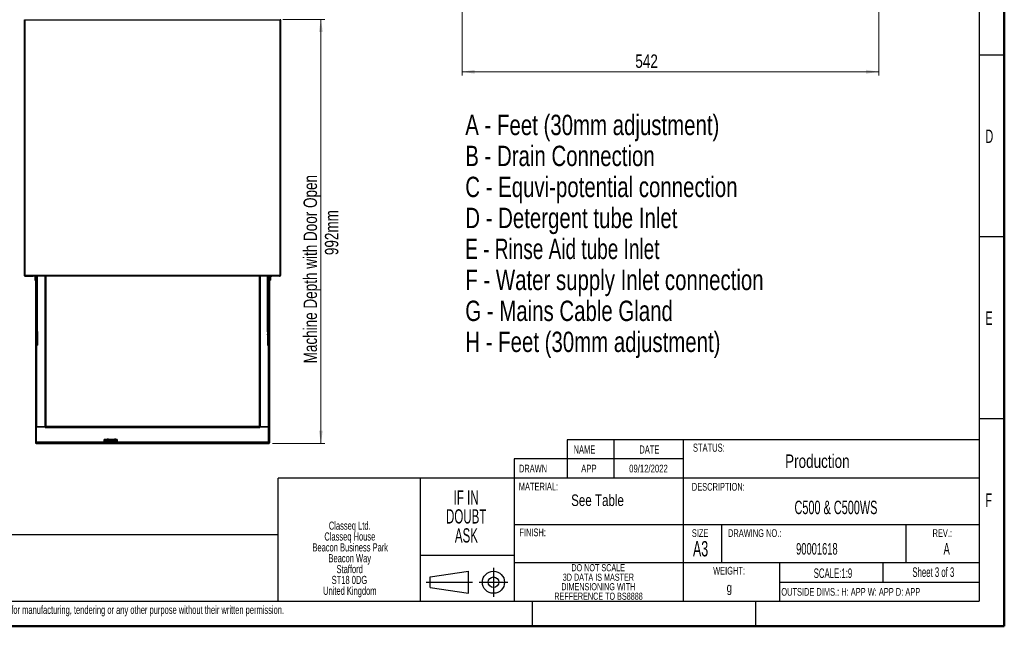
# Paper-space layout 'Specification Drawing' of a CAD drawing. Header units: millimetres. Extents: x 0 to 420, y 0 to 297.
# Tile 25 of 36: x 164 to 420, y 0 to 158. Entities that reach past the tile are written whole.
import ezdxf

# ---------------------------------------------------------------- set-up
doc = ezdxf.new("R2010")
doc.units = ezdxf.units.MM
doc.layers.add('BOARDER', color=7, linetype='Continuous', lineweight=25)
doc.styles.add('SLDTEXTSTYLE0', font='TXT', dxfattribs={"width": 0.605})
doc.styles.add('SLDTEXTSTYLE1', font='TXT', dxfattribs={"width": 0.75})
doc.styles.add('SLDTEXTSTYLE3', font='TXT', dxfattribs={"width": 0.697917})
doc.dimstyles.new('SLDDIMSTYLE3', dxfattribs={"dimtxt": 3.5, "dimasz": 3.302, "dimexe": 0, "dimexo": 0.0625, "dimgap": 0.875, "dimtad": 1, "dimlfac": 9, "dimrnd": 1e-09, "dimzin": 12, "dimdsep": 46, "dimtxsty": 'SLDTEXTSTYLE1', "dimsah": 1, "dimcen": 0.09, "dimadec": 0, "dimazin": 3, "dimtfac": 1, "dimtofl": 0, "dimtmove": 0, "dimatfit": 3, "dimfxl": 1, "dimfrac": 2, "dimtolj": 1, "dimtzin": 12, "dimarcsym": 0})
doc.dimstyles.new('SLDDIMSTYLE9', dxfattribs={"dimtxt": 3.5, "dimasz": 3.302, "dimexe": 0, "dimexo": 0.0625, "dimgap": 0.875, "dimtad": 1, "dimdec": 0, "dimlfac": 5, "dimrnd": 1e-09, "dimzin": 12, "dimdsep": 46, "dimtxsty": 'SLDTEXTSTYLE1', "dimsah": 1, "dimcen": 0.09, "dimadec": 0, "dimazin": 3, "dimtfac": 1, "dimtdec": 0, "dimtofl": 0, "dimtmove": 0, "dimatfit": 3, "dimfxl": 1, "dimfrac": 2, "dimtolj": 1, "dimtzin": 12, "dimarcsym": 0})

# ---------------------------------------------------------------- blocks, each defined once
blk = doc.blocks.new('SW_NOTE_0_19')
at = {"color": 0, "linetype": 'Continuous', "lineweight": 0, "char_height": 5.2917, "attachment_point": 1}
for s, insert, style in [('A - Feet (30mm adjustment)', (0, 6.82), 'SLDTEXTSTYLE1'), ('B - Drain Connection', (0, -1.23), 'SLDTEXTSTYLE1'), ('C - Equvi-potential connection', (0, -9.29), 'SLDTEXTSTYLE1'), ('D - Detergent tube Inlet', (0, -17.35), 'SLDTEXTSTYLE1'), ('E - Rinse Aid tube Inlet', (0, -25.4), 'SLDTEXTSTYLE3'), ('F - Water supply Inlet connection', (0, -33.46), 'SLDTEXTSTYLE1'), ('G - Mains Cable Gland', (0, -41.51), 'SLDTEXTSTYLE1'), ('H - Feet (30mm adjustment)', (0, -49.57), 'SLDTEXTSTYLE1')]:
    blk.add_mtext(s, dxfattribs=dict(at, insert=insert, style=style))
blk = doc.blocks.new('SW_NOTE_0_20')
at = {"layer": 'BOARDER', "color": 0, "char_height": 1.8521, "attachment_point": 2, "style": 'SLDTEXTSTYLE0'}
for s, insert in [('DO NOT SCALE', (9.26, 2.39)), ('DIMENSIONING WITH', (9.29, -2.55)), ('3D DATA IS MASTER', (9.31, -0.08)), ('REFFERENCE TO BS8888', (9.34, -5.02))]:
    blk.add_mtext(s, dxfattribs=dict(at, insert=insert))
blk = doc.blocks.new('SW_NOTE_0_21')
at = {"layer": 'BOARDER', "color": 0, "char_height": 3.704, "attachment_point": 2, "style": 'SLDTEXTSTYLE0'}
for s, insert in [('IF IN', (5.38, 4.77)), ('DOUBT', (5.39, -0.16)), ('ASK', (5.45, -5.1))]:
    blk.add_mtext(s, dxfattribs=dict(at, insert=insert))
blk = doc.blocks.new('SW_NOTE_0_22')
at = {"layer": 'BOARDER', "color": 0, "attachment_point": 2, "style": 'SLDTEXTSTYLE0'}
for s, insert, char_height in [('Classeq Ltd.', (7.97, 2.73), 2.1167), ('Classeq House', (8, -0.09), 2.1167), ('Beacon Business Park', (8.1, -2.92), 2.1167), ('Beacon Way', (7.98, -5.74), 2.117), ('Stafford', (7.96, -8.56), 2.117), ('ST18 0DG', (7.89, -11.38), 2.117), ('United Kingdom', (7.99, -14.2), 2.1167)]:
    blk.add_mtext(s, dxfattribs=dict(at, insert=insert, char_height=char_height))
blk = doc.blocks.new('_D_2')
at = {"color": 7, "linetype": 'Continuous', "lineweight": 0}
for p, q in [((232.36, 157.79), (243.28, 157.79)), ((242.28, 47.55), (242.28, 157.79)), ((229.74, 47.55), (243.28, 47.55))]:
    blk.add_line(p, q, dxfattribs=at)
at = {"color": 7, "linetype": 'Continuous', "lineweight": 18}
for points in [[(242.28, 157.79), (241.77, 154.48), (242.79, 154.48)], [(242.28, 47.55), (242.79, 50.85), (241.77, 50.85)]]:
    blk.add_solid(points, dxfattribs=at)
at = {"color": 7, "linetype": 'Continuous', "lineweight": 18, "char_height": 3.5, "attachment_point": 1, "rotation": 90, "style": 'SLDTEXTSTYLE1'}
for s, insert in [('Machine Depth with Door Open', (237.77, 68.36)), ('992mm', (243.32, 96.49))]:
    blk.add_mtext(s, dxfattribs=dict(at, insert=insert))
blk = doc.blocks.new('_D_10')
at = {"color": 7, "linetype": 'Continuous', "lineweight": 0}
for p, q in [((278.98, 177.28), (278.98, 143.16)), ((387.35, 177.97), (387.35, 143.16)), ((387.35, 144.16), (278.98, 144.16))]:
    blk.add_line(p, q, dxfattribs=at)
at = {"color": 7, "linetype": 'Continuous', "lineweight": 18}
for points in [[(278.98, 144.16), (282.28, 143.65), (282.28, 144.67)], [(387.35, 144.16), (384.04, 144.67), (384.04, 143.65)]]:
    blk.add_solid(points, dxfattribs=at)
at = {"color": 7, "linetype": 'Continuous', "lineweight": 18, "insert": (324.05, 148.67), "char_height": 3.5, "attachment_point": 1, "style": 'SLDTEXTSTYLE1'}
blk.add_mtext('542', dxfattribs=at)

psp = doc.layouts.new('Specification Drawing')

# ---------------------------------------------------------------- linework, layer by layer
at = {"color": 7, "linetype": 'Continuous', "lineweight": 25}
for p, q in [((165.1665, 91.2991), (165.1665, 157.6967)), ((165.1665, 157.6967), (165.3442, 157.6967)), ((165.3442, 91.2969), (165.3442, 157.6967)), ((165.3442, 157.6967), (231.6554, 157.6967)), ((231.8331, 157.6967), (231.6554, 157.6967)), ((231.6554, 91.2969), (231.6554, 157.6967)), ((231.8331, 91.2991), (231.8331, 157.6967)), ((165.1665, 91.2991), (165.1665, 91.2969)), ((165.1776, 91.2411), (165.1776, 91.1969)), ((165.2465, 91.1525), (165.2297, 91.1356)), ((165.2297, 91.1356), (165.2718, 91.1356)), ((165.2941, 91.0712), (165.2297, 91.1356)), ((165.2941, 91.0712), (165.2941, 91.1341)), ((165.2941, 91.0712), (165.3424, 91.1195)), ((165.2941, 91.0712), (167.3665, 91.0712)), ((165.3442, 91.2969), (231.6554, 91.2969)), ((165.3442, 91.2969), (165.3442, 91.1191)), ((165.3442, 91.1191), (231.6554, 91.1191)), ((165.3554, 91.0191), (167.3665, 91.0191)), ((167.3665, 91.0712), (167.4554, 91.0712)), ((167.3665, 91.0712), (167.3665, 91.0191)), ((167.4554, 91.1191), (167.4554, 91.0712)), ((167.4554, 91.0747), (167.4686, 91.0614)), ((167.6331, 91.1191), (167.6331, 91.0747)), ((167.7887, 91.0747), (167.6331, 91.0747)), ((167.7887, 91.0747), (167.7887, 91.1191)), ((167.7887, 91.0747), (167.8647, 91.0747)), ((167.8647, 91.1191), (167.8647, 90.0566)), ((167.8647, 90.0566), (168.0869, 90.0566)), ((167.8647, 90.0566), (167.8647, 90.0078)), ((167.8647, 90.0078), (168.0869, 90.0078)), ((168.0869, 91.1191), (168.0869, 47.9988)), ((168.2651, 91.1191), (168.2651, 47.9988)), ((168.2869, 76.5975), (168.2869, 91.1191)), ((168.6202, 76.5975), (168.6202, 91.1191)), ((170.6147, 51.8485), (170.6147, 91.1191)), ((226.3924, 51.8485), (226.3924, 91.1191)), ((228.3869, 76.5975), (228.3869, 91.1191)), ((228.7202, 76.5975), (228.7202, 91.1191)), ((228.742, 91.1191), (228.742, 47.9988)), ((228.9202, 91.1191), (228.9202, 47.9988)), ((228.9202, 90.0566), (229.1424, 90.0566)), ((228.9202, 90.0078), (229.1424, 90.0078)), ((229.1424, 91.1191), (229.1424, 90.0566)), ((229.1424, 91.0747), (229.2776, 91.0747)), ((229.1424, 90.0566), (229.1424, 90.0078)), ((229.2776, 91.1191), (229.2776, 91.0747)), ((229.4554, 91.0747), (229.4421, 91.0614)), ((229.4554, 91.1191), (229.4554, 91.0712)), ((229.5442, 91.0712), (229.4554, 91.0712)), ((231.6166, 91.0712), (229.5442, 91.0712)), ((229.5442, 91.0712), (229.5442, 91.0191)), ((231.5554, 91.0191), (229.5442, 91.0191)), ((231.6166, 91.0712), (231.5687, 91.1191)), ((231.6166, 91.0712), (231.6811, 91.1356)), ((231.6166, 91.0712), (231.6166, 91.1191)), ((231.6554, 91.2969), (231.6554, 91.1191)), ((231.8331, 91.2991), (231.8331, 91.2969)), ((168.2869, 76.5975), (168.6202, 76.5975)), ((168.2869, 76.5812), (168.2869, 76.5975)), ((168.2869, 76.5812), (168.6202, 76.5812)), ((168.2869, 74.714), (168.2869, 76.5812)), ((168.2869, 75.9144), (168.6202, 75.9144)), ((168.6202, 75.8098), (168.2869, 75.8098)), ((168.2869, 74.714), (168.2869, 73.4101)), ((168.6202, 76.5975), (168.6202, 76.5812)), ((168.6202, 76.5812), (168.6202, 75.9144)), ((168.6202, 75.9144), (168.6202, 75.8098)), ((168.6202, 75.8098), (168.6202, 73.4101)), ((228.3869, 76.5975), (228.7202, 76.5975)), ((228.3869, 76.5812), (228.3869, 76.5975)), ((228.3869, 76.5812), (228.7202, 76.5812)), ((228.3869, 76.5812), (228.3869, 75.9144)), ((228.3869, 75.9144), (228.7202, 75.9144)), ((228.3869, 75.8098), (228.3869, 75.9144)), ((228.7202, 75.8098), (228.3869, 75.8098)), ((228.3869, 75.8098), (228.3869, 73.4101)), ((228.7202, 76.5975), (228.7202, 76.5812)), ((228.7202, 74.714), (228.7202, 76.5812)), ((228.7202, 74.714), (228.7202, 73.4101)), ((168.2869, 73.4101), (168.6202, 73.4101)), ((168.2869, 73.4101), (168.2869, 73.0832)), ((168.2869, 73.0832), (168.6202, 73.0832)), ((168.2869, 47.9133), (168.2869, 73.0832)), ((168.6202, 73.4101), (168.6202, 73.0832)), ((228.3869, 73.4101), (228.7202, 73.4101)), ((228.3869, 73.4101), (228.3869, 73.0832)), ((228.3869, 73.0832), (228.7202, 73.0832)), ((228.7202, 73.4101), (228.7202, 73.0832)), ((228.7202, 47.9133), (228.7202, 73.0832)), ((168.2869, 51.8485), (168.3758, 51.8485)), ((168.3091, 51.8429), (170.548, 51.8429)), ((168.3091, 47.9017), (168.3091, 51.8429)), ((170.5258, 51.8485), (168.3758, 51.8485)), ((170.5258, 51.8485), (170.6147, 51.8485)), ((170.548, 51.8429), (170.6147, 51.6596)), ((170.6147, 51.8485), (170.7036, 51.8485)), ((170.6147, 51.7485), (170.6147, 51.8373)), ((170.7147, 51.8373), (170.6147, 51.8373)), ((170.7147, 51.7485), (170.6147, 51.7485)), ((170.6147, 51.6596), (170.6147, 51.7485)), ((170.6147, 51.6596), (226.3924, 51.6596)), ((170.7036, 51.8485), (170.7924, 51.9262)), ((170.7147, 51.8373), (170.7924, 51.9262)), ((170.7147, 51.7485), (170.7147, 51.8373)), ((226.2924, 51.7485), (170.7147, 51.7485)), ((226.2147, 51.9262), (170.7924, 51.9262)), ((226.2924, 51.8373), (226.2147, 51.9262)), ((226.3036, 51.8485), (226.2147, 51.9262)), ((226.2924, 51.7485), (226.2924, 51.8373)), ((226.2924, 51.8373), (226.3924, 51.8373)), ((226.2924, 51.7485), (226.3924, 51.7485)), ((226.3924, 51.8485), (226.3036, 51.8485)), ((226.4813, 51.8485), (226.3924, 51.8485)), ((226.4591, 51.8429), (226.3924, 51.6596)), ((226.3924, 51.7485), (226.3924, 51.8373)), ((226.3924, 51.6596), (226.3924, 51.7485)), ((228.698, 51.8429), (226.4591, 51.8429)), ((226.4813, 51.8485), (228.6313, 51.8485)), ((228.7202, 51.8485), (228.6313, 51.8485)), ((228.698, 47.9017), (228.698, 51.8429)), ((168.2651, 47.9988), (168.0869, 47.9988)), ((168.0869, 47.9988), (168.0869, 47.9567)), ((168.0869, 47.9567), (168.0869, 47.9012)), ((168.1758, 47.9567), (168.0869, 47.9567)), ((168.0869, 47.9012), (168.0869, 47.7294)), ((168.1758, 47.9988), (168.1758, 47.9567)), ((168.1758, 47.9012), (168.1758, 47.9567)), ((168.198, 47.9133), (168.198, 47.9988)), ((168.2869, 47.9133), (168.198, 47.9133)), ((168.198, 47.8425), (168.198, 47.9133)), ((228.7425, 47.9017), (168.2646, 47.9017)), ((168.2647, 47.8129), (168.2647, 47.9016)), ((168.2647, 47.5518), (168.2647, 47.7236)), ((168.2649, 47.7236), (168.2647, 47.7236)), ((168.2647, 47.5518), (228.7424, 47.5518)), ((168.2647, 47.5518), (168.2647, 47.5515)), ((168.2647, 47.5515), (228.7424, 47.5515)), ((168.2649, 47.7236), (228.7422, 47.7236)), ((168.2869, 47.9017), (168.2869, 47.9133)), ((185.9397, 48.0822), (185.9397, 48.5788)), ((185.9397, 47.9017), (185.9397, 48.0822)), ((186.7036, 48.5899), (185.9508, 48.5899)), ((189.2619, 48.0933), (185.9508, 48.0933)), ((185.9508, 48.0828), (189.2619, 48.0828)), ((186.5647, 48.4106), (186.5647, 48.2368)), ((186.5659, 48.2382), (186.5652, 48.2378)), ((186.5653, 48.2358), (186.5686, 48.2393)), ((186.5967, 48.1037), (186.5967, 48.2212)), ((186.7036, 48.6107), (186.7036, 48.505)), ((186.7349, 48.6422), (186.7038, 48.6111)), ((186.7534, 47.5682), (186.7658, 47.5749)), ((186.8578, 47.5643), (186.7534, 47.5682)), ((186.9265, 48.2278), (186.7616, 48.2517)), ((186.7658, 47.5749), (186.8826, 47.5777)), ((186.8578, 47.5771), (186.8578, 47.5643)), ((186.9746, 47.5671), (186.8578, 47.5643)), ((186.8826, 47.5777), (186.987, 47.5738)), ((186.9265, 48.1103), (186.9265, 48.2278)), ((186.9746, 47.5743), (186.9746, 47.5671)), ((186.987, 47.5738), (186.9746, 47.5671)), ((187.0367, 48.6111), (187.0055, 48.6422)), ((187.0369, 48.505), (187.0369, 48.6107)), ((188.5924, 48.5899), (187.0369, 48.5899)), ((187.2, 48.2161), (187.0633, 48.2492)), ((187.1844, 48.2326), (187.1745, 48.2382)), ((187.1758, 48.2375), (187.1758, 48.4106)), ((187.2, 48.0986), (187.2, 48.2161)), ((188.4516, 48.0933), (188.4516, 48.2002)), ((188.4536, 48.4103), (188.4536, 48.2365)), ((188.4548, 48.2379), (188.4538, 48.2374)), ((188.4555, 48.1011), (188.4555, 48.2186)), ((188.5924, 48.6103), (188.5924, 48.5048)), ((188.6238, 48.6418), (188.5927, 48.6108)), ((188.763, 48.2277), (188.6093, 48.2504)), ((188.6448, 47.5738), (188.7524, 47.5774)), ((188.6515, 47.567), (188.6448, 47.5738)), ((188.6515, 47.574), (188.6515, 47.567)), ((188.7658, 47.564), (188.6515, 47.567)), ((188.7524, 47.5774), (188.8667, 47.5744)), ((188.763, 48.1102), (188.763, 48.2277)), ((188.7658, 47.5771), (188.7658, 47.564)), ((188.8734, 47.5677), (188.7658, 47.564)), ((188.8667, 47.5744), (188.8734, 47.5677)), ((188.9255, 48.6108), (188.8944, 48.6418)), ((189.0666, 48.2183), (188.9148, 48.2502)), ((188.9258, 48.5045), (188.9258, 48.6103)), ((189.2619, 48.5899), (188.9258, 48.5899)), ((189.065, 48.237), (189.0634, 48.2379)), ((189.0647, 48.2372), (189.0647, 48.4103)), ((189.0666, 48.1008), (189.0666, 48.2183)), ((189.273, 48.5788), (189.273, 48.0822)), ((189.273, 48.0822), (189.273, 47.9017)), ((212.7813, 47.6556), (213.1147, 47.6556)), ((213.1147, 47.6265), (212.7813, 47.6265)), ((228.7202, 47.9133), (228.8091, 47.9133)), ((228.7202, 47.9017), (228.7202, 47.9133)), ((228.742, 47.9988), (228.9202, 47.9988)), ((228.7422, 47.7236), (228.7424, 47.7236)), ((228.7424, 47.8129), (228.7424, 47.9016)), ((228.7424, 47.5518), (228.7424, 47.7236)), ((228.7424, 47.5518), (228.7424, 47.5515)), ((228.8091, 47.9133), (228.8091, 47.9988)), ((228.8091, 47.8425), (228.8091, 47.9133)), ((228.8313, 47.9988), (228.8313, 47.9567)), ((228.8313, 47.9012), (228.8313, 47.9567)), ((228.8313, 47.9567), (228.9202, 47.9567)), ((228.9202, 47.9988), (228.9202, 47.9567)), ((228.9202, 47.9567), (228.9202, 47.9012)), ((228.9202, 47.9012), (228.9202, 47.7294))]:
    psp.add_line(p, q, dxfattribs=at)
at = {"color": 8, "linetype": 'Continuous', "lineweight": 25}
for p, q in [((165.2297, 91.1638), (165.2297, 91.1356)), ((167.5157, 91.1191), (167.5156, 91.1191)), ((170.5258, 91.1191), (170.5258, 51.8485)), ((170.7924, 91.1191), (170.7924, 51.9262)), ((226.2147, 91.1191), (226.2147, 51.9262)), ((226.4813, 91.1191), (226.4813, 51.8485)), ((229.395, 91.1191), (229.3951, 91.1191)), ((168.3758, 51.8485), (168.3758, 73.0832)), ((228.6313, 51.8485), (228.6313, 73.0832)), ((185.9508, 48.5899), (185.9508, 48.5794)), ((185.9508, 48.5794), (185.9508, 48.0933)), ((185.9508, 48.5794), (186.7036, 48.5794)), ((185.9508, 48.0933), (185.9508, 48.0828)), ((185.9508, 48.0828), (185.9508, 47.9017)), ((187.0369, 48.5794), (188.5924, 48.5794)), ((188.9258, 48.5794), (189.2619, 48.5794)), ((189.2619, 48.5794), (189.2619, 48.5899)), ((189.2619, 48.0933), (189.2619, 48.5794)), ((189.2619, 48.0828), (189.2619, 48.0933)), ((189.2619, 47.9017), (189.2619, 48.0828)), ((212.7813, 47.6556), (212.7813, 47.6265)), ((213.1147, 47.6556), (213.1147, 47.6265))]:
    psp.add_line(p, q, dxfattribs=at)
at = {"color": 7, "linetype": 'Continuous', "lineweight": 25, "flags": 128}
for points in [[(187.2313, 47.6396), (187.2118, 47.6457), (187.1552, 47.6512), (187.0677, 47.6554), (186.9589, 47.6579), (186.8404, 47.6584), (186.7252, 47.6569), (186.6256, 47.6535), (186.5526, 47.6486), (186.514, 47.6427), (186.514, 47.6365), (186.5526, 47.6306), (186.6256, 47.6257), (186.627, 47.6256)], [(186.5686, 48.2393), (186.5648, 48.2373), (186.5647, 48.2368)], [(187.0278, 47.5702), (187.0217, 47.5734), (186.9925, 47.5763), (186.9447, 47.5783), (186.8855, 47.5793), (186.824, 47.579), (186.7696, 47.5774), (186.7305, 47.5749), (186.7126, 47.5718), (186.7188, 47.5686), (186.748, 47.5658), (186.7958, 47.5637), (186.8549, 47.5628), (186.9164, 47.5631), (186.9708, 47.5646), (187.01, 47.5671), (187.0278, 47.5702)], [(189.1202, 47.6396), (189.1007, 47.6457), (189.0441, 47.6512), (188.9566, 47.6554), (188.8478, 47.6579), (188.7293, 47.6584), (188.6141, 47.6569), (188.5145, 47.6535), (188.4415, 47.6486), (188.4029, 47.6427), (188.4029, 47.6365), (188.4415, 47.6306), (188.5145, 47.6257), (188.5155, 47.6256)], [(188.9172, 47.5711), (188.902, 47.5743), (188.8651, 47.5769), (188.812, 47.5785), (188.7508, 47.579), (188.6909, 47.5782), (188.6414, 47.5763), (188.6099, 47.5735), (188.601, 47.5703), (188.6162, 47.5671), (188.6532, 47.5645), (188.7063, 47.5629), (188.7674, 47.5624), (188.8273, 47.5632), (188.8768, 47.5652), (188.9084, 47.5679), (188.9172, 47.5711)], [(212.7813, 47.6265), (212.675, 47.6276), (212.5849, 47.6308), (212.5247, 47.6355), (212.5036, 47.6411), (212.5247, 47.6466), (212.5849, 47.6514), (212.675, 47.6545), (212.7813, 47.6556)], [(213.1147, 47.6556), (213.221, 47.6545), (213.3111, 47.6514), (213.3713, 47.6466), (213.3924, 47.6411), (213.3713, 47.6355), (213.3111, 47.6308), (213.221, 47.6276), (213.1147, 47.6265)]]:
    psp.add_lwpolyline(points, dxfattribs=at)
at = {"color": 7, "linetype": 'Continuous', "lineweight": 25}
for centre, radius, start, end in [((167.3665, 91.1636), 0.1444, 270, 315), ((167.6331, 91.2525), 0.1778, 228.632559, 270), ((229.2776, 91.2525), 0.1778, 270, 311.367441), ((229.5442, 91.1636), 0.1444, 225, 270), ((186.8702, 47.6867), 0.965, 81.939023, 98.060977), ((188.7591, 47.5364), 1.1137, 83.021288, 96.978496), ((168.2645, 47.9013), 0.1777, 180.039315, 270.039261), ((168.2646, 47.9012), 0.0888, 180.039315, 270.039261), ((185.9508, 48.5788), 0.0111, 90, 180), ((185.948, 48.5259), 0.0536, 87.036602, 98.95519), ((185.9508, 48.0822), 0.0111, 90, 180), ((185.948, 48.0293), 0.0536, 87.036602, 98.95519), ((186.7447, 47.0065), 1.2453, 89.21955, 98.128566), ((186.8702, 47.9076), 0.3724, 223.330943, 245.005002), ((186.8702, 47.5191), 1.1042, 81.318375, 98.681625), ((186.8687, 43.0823), 5.1705, 87.843748, 91.186914), ((186.8702, 47.9076), 0.3724, 294.994998, 316.669057), ((187.0741, 47.8307), 0.4186, 75.942587, 91.483176), ((187.1203, 48.0718), 0.4463, 269.111206, 284.402322), ((188.584, 47.6484), 0.6025, 87.595558, 102.50372), ((188.7591, 47.9073), 0.3724, 223.266545, 245.005002), ((188.7591, 47.4997), 1.1231, 81.465562, 98.534438), ((188.7589, 42.8713), 5.3812, 88.339803, 91.593421), ((188.9415, 47.7245), 0.5264, 76.468269, 92.902409), ((188.7591, 47.9073), 0.3724, 294.994998, 316.733455), ((189.0095, 48.0707), 0.4451, 269.130654, 284.409687), ((189.2619, 48.5788), 0.0111, 0, 90), ((189.2647, 48.5259), 0.0536, 81.04481, 92.963398), ((189.2619, 48.0822), 0.0111, 0, 90), ((189.2647, 48.0293), 0.0536, 81.04481, 92.963398), ((228.7426, 47.9013), 0.1777, 269.960739, 359.960685), ((228.7425, 47.9012), 0.0888, 269.960739, 359.960685)]:
    psp.add_arc(centre, radius, start, end, dxfattribs=at)
at = {"color": 8, "linetype": 'Continuous', "lineweight": 25}
for centre, radius, start, end in [((186.8702, 46.5794), 1.8566, 80.52712, 99.47288), ((188.7585, 46.3027), 2.1297, 81.734706, 98.231907)]:
    psp.add_arc(centre, radius, start, end, dxfattribs=at)
at = {"color": 7, "linetype": 'Continuous', "lineweight": 25}
for points in [[(165.1665, 91.2991), (165.1691, 91.299), (165.1745, 91.2986), (165.2156, 91.298), (165.2744, 91.2975), (165.321, 91.2971), (165.3442, 91.2969)], [(165.3442, 91.1191), (165.321, 91.1218), (165.2744, 91.1272), (165.2156, 91.1683), (165.1745, 91.227), (165.1691, 91.2736), (165.1665, 91.2969)], [(165.1776, 91.1969), (165.1803, 91.1736), (165.1856, 91.127), (165.2267, 91.0683), (165.2855, 91.0272), (165.3321, 91.0218), (165.3554, 91.0191)], [(165.1776, 91.1969), (165.18, 91.1867), (165.1849, 91.1663), (165.2147, 91.1458), (165.2297, 91.1356)], [(165.3554, 91.0191), (165.3451, 91.0216), (165.3247, 91.0264), (165.3043, 91.0563), (165.2941, 91.0712)], [(231.5554, 91.0191), (231.5656, 91.0216), (231.586, 91.0264), (231.6064, 91.0563), (231.6166, 91.0712)], [(231.8331, 91.2991), (231.8305, 91.299), (231.8251, 91.2986), (231.784, 91.298), (231.7252, 91.2975), (231.6787, 91.2971), (231.6554, 91.2969)], [(231.6554, 91.1191), (231.6787, 91.1218), (231.7252, 91.1272), (231.784, 91.1683), (231.8251, 91.227), (231.8305, 91.2736), (231.8331, 91.2969)], [(168.2647, 47.5518), (168.2414, 47.5544), (168.1948, 47.5598), (168.136, 47.6009), (168.0949, 47.6596), (168.0896, 47.7061), (168.0869, 47.7294)], [(168.2647, 47.9016), (168.2647, 47.9009), (168.2647, 47.8994), (168.2647, 47.8804), (168.2648, 47.852), (168.2648, 47.8174), (168.2648, 47.7821), (168.2648, 47.7516), (168.2649, 47.7295), (168.2649, 47.7256), (168.2649, 47.7236)], [(228.7424, 47.9016), (228.7424, 47.9009), (228.7424, 47.8994), (228.7424, 47.8804), (228.7424, 47.852), (228.7423, 47.8174), (228.7423, 47.7821), (228.7423, 47.7516), (228.7423, 47.7295), (228.7422, 47.7256), (228.7422, 47.7236)], [(228.7424, 47.8129), (228.7424, 47.8128), (228.7424, 47.8128), (228.7424, 47.8128), (228.7424, 47.8127), (228.7423, 47.8126), (228.7423, 47.8126), (228.7423, 47.8125), (228.7423, 47.8124), (228.7422, 47.8124), (228.7422, 47.8124)], [(228.7424, 47.5518), (228.7657, 47.5544), (228.8123, 47.5598), (228.8711, 47.6009), (228.9122, 47.6596), (228.9176, 47.7061), (228.9202, 47.7294)]]:
    psp.add_open_spline(points, degree=3, dxfattribs=at)
for points, knots in [([(167.4686, 91.0614), (167.4748, 91.0685), (167.4873, 91.0827), (167.4987, 91.1028), (167.5022, 91.1155), (167.5032, 91.1192)], [0, 0, 0, 0, 0.41630656, 0.83261312, 1, 1, 1, 1]), ([(229.4421, 91.0614), (229.4359, 91.0685), (229.4234, 91.0827), (229.4121, 91.1028), (229.4085, 91.1155), (229.4075, 91.1192)], [0, 0, 0, 0, 0.41630656, 0.83261312, 1, 1, 1, 1]), ([(231.7202, 91.132), (231.72, 91.131), (231.7155, 91.1072), (231.6825, 91.0688), (231.6256, 91.027), (231.5788, 91.0218), (231.5554, 91.0191)], [0, 0, 0, 0, 0.01524194, 0.34349463, 0.67174731, 1, 1, 1, 1]), ([(186.6277, 48.4952), (186.6226, 48.4934), (186.6118, 48.4894), (186.5919, 48.4759), (186.5748, 48.4544), (186.5648, 48.4308), (186.5658, 48.4155), (186.5661, 48.4106)], [0, 0, 0, 0, 0.17984987, 0.38032496, 0.61558834, 0.87738817, 1, 1, 1, 1]), ([(186.5686, 48.2393), (186.5711, 48.2398), (186.5807, 48.2413), (186.5899, 48.2297), (186.5967, 48.2212)], [0, 0, 0, 0, 0.26863361, 1, 1, 1, 1]), ([(186.7616, 48.2517), (186.7577, 48.2516), (186.702, 48.2501), (186.6475, 48.2351), (186.5967, 48.2212)], [0, 0, 0, 0, 0.070150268, 1, 1, 1, 1]), ([(186.9088, 48.5087), (186.8962, 48.5089), (186.8556, 48.5094), (186.784, 48.5085), (186.7079, 48.5056), (186.6658, 48.5036), (186.643, 48.4985), (186.6355, 48.4968)], [0, 0, 0, 0, 0.11218626, 0.36180331, 0.61211309, 0.87275878, 1, 1, 1, 1]), ([(187.1747, 48.4101), (187.1751, 48.4126), (187.1768, 48.4255), (187.1692, 48.4468), (187.1553, 48.4686), (187.1391, 48.4829), (187.1237, 48.4914), (187.1106, 48.4961), (187.0974, 48.4993), (187.0754, 48.5026), (187.0334, 48.5058), (186.9698, 48.5082), (186.9253, 48.5086), (186.9088, 48.5087)], [0, 0, 0, 0, 0.01890719, 0.097663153, 0.160756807, 0.214902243, 0.26223614, 0.304262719, 0.352036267, 0.442331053, 0.667746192, 0.877147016, 1, 1, 1, 1]), ([(187.0633, 48.2492), (187.06, 48.2493), (187.0139, 48.2509), (186.9686, 48.2389), (186.9265, 48.2278)], [0, 0, 0, 0, 0.07015027, 1, 1, 1, 1]), ([(187.1719, 48.2342), (187.1744, 48.2347), (187.184, 48.2362), (187.1932, 48.2246), (187.2, 48.2161)], [0, 0, 0, 0, 0.26863361, 1, 1, 1, 1]), ([(188.4516, 48.2002), (188.4518, 48.205), (188.4524, 48.224), (188.4531, 48.2313), (188.4536, 48.2366)], [0, 0, 0, 0, 0.257551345, 1, 1, 1, 1]), ([(188.4536, 48.2366), (188.4538, 48.2371), (188.4544, 48.2387), (188.4551, 48.2271), (188.4555, 48.2186)], [0, 0, 0, 0, 0.268633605, 1, 1, 1, 1]), ([(188.7913, 48.5084), (188.7738, 48.5086), (188.7277, 48.509), (188.6533, 48.5077), (188.5811, 48.5047), (188.5446, 48.5013), (188.5202, 48.4967), (188.4992, 48.4883), (188.4797, 48.4744), (188.4631, 48.4539), (188.4579, 48.4366), (188.4555, 48.4285)], [0, 0, 0, 0, 0.11622201, 0.30523969, 0.49598025, 0.6991614, 0.78027275, 0.82737016, 0.8810876, 0.94400857, 1, 1, 1, 1]), ([(188.6093, 48.2504), (188.6056, 48.2503), (188.5537, 48.2483), (188.5028, 48.2329), (188.4555, 48.2186)], [0, 0, 0, 0, 0.07015027, 1, 1, 1, 1]), ([(188.9148, 48.2502), (188.9112, 48.2503), (188.86, 48.2515), (188.8097, 48.2392), (188.763, 48.2277)], [0, 0, 0, 0, 0.07015027, 1, 1, 1, 1]), ([(189.0632, 48.4103), (189.0634, 48.4165), (189.0639, 48.4324), (189.0539, 48.4547), (189.0388, 48.4738), (189.0226, 48.486), (189.008, 48.493), (188.9955, 48.4969), (188.98, 48.5002), (188.9548, 48.5032), (188.9037, 48.5063), (188.8421, 48.5083), (188.8028, 48.5084), (188.7913, 48.5084)], [0, 0, 0, 0, 0.04534011, 0.11670479, 0.17541726, 0.22641069, 0.27091227, 0.31223604, 0.36672002, 0.49714099, 0.71276149, 0.91626553, 1, 1, 1, 1]), ([(189.0646, 48.2363), (189.0648, 48.2367), (189.0655, 48.2383), (189.0661, 48.2267), (189.0666, 48.2183)], [0, 0, 0, 0, 0.268633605, 1, 1, 1, 1])]:
    psp.add_open_spline(points, degree=3, knots=knots, dxfattribs=at)
at = {"layer": 'BOARDER', "linetype": 'Continuous', "lineweight": 50}
for p, q in [((420, 0), (420, 297)), ((0, 0), (420, 0))]:
    psp.add_line(p, q, dxfattribs=at)
at = {"layer": 'BOARDER'}
for p, q in [((413.5, 290.5), (413.5, 6.5)), ((413.5, 148.6), (420, 148.6)), ((413.5, 101.3), (420, 101.3)), ((413.5, 54), (420, 54)), ((413.5, 48.5), (306.2989, 48.5)), ((306.2989, 48.5), (306.2989, 38.5)), ((318.5096, 38.5), (318.5096, 48.5)), ((336.5, 48.5), (336.5, 6.5)), ((336.5, 43.5), (292.5, 43.5)), ((292.5, 43.5), (292.5, 6.5)), ((231.16, 6.5), (231.16, 38.5)), ((413.5, 38.5), (231.16, 38.5)), ((268.16, 6.5), (268.16, 38.5)), ((292.5, 26.5), (336.4241, 26.5)), ((336.5, 26.5), (413.5, 26.5)), ((346.5, 26.5), (346.5, 16.5)), ((394.5, 16.5), (394.5, 26.5)), ((6.5, 23.8413), (231.16, 23.8413)), ((268.16, 18.5), (292.5, 18.5)), ((292.5, 18.5), (292.6659, 18.5)), ((413.5, 16.5), (292.5, 16.5)), ((361.5, 16.5), (361.5, 6.5)), ((388.5, 11.5), (388.5, 16.5)), ((270.6652, 12.8271), (280.6652, 14.3271)), ((270.6652, 10.0771), (270.6652, 12.8271)), ((280.6652, 8.5771), (280.6652, 14.3271)), ((287.1652, 15.2021), (287.1652, 7.7021)), ((269.6652, 11.4521), (281.6652, 11.4521)), ((283.4152, 11.4521), (290.9152, 11.4521)), ((361.5, 11.5), (413.5, 11.5)), ((270.6652, 10.0771), (280.6652, 8.5771)), ((6.5, 6.5), (413.5, 6.5)), ((297.2, 6.5), (297.2, 0)), ((355.34, 6.5), (355.34, 0))]:
    psp.add_line(p, q, dxfattribs=at)
for radius in [2.875, 1.375]:
    psp.add_circle((287.1652, 11.4521), radius, dxfattribs=at)

# ---------------------------------------------------------------- block references
at = {"color": 7, "linetype": 'Continuous', "lineweight": 0}
psp.add_blockref('SW_NOTE_0_19', (279.8281, 126.1642), dxfattribs=at)
at = {"layer": 'BOARDER'}
for name, p in [('SW_NOTE_0_21', (274.6726, 30.5879)), ('SW_NOTE_0_22', (241.8128, 24.4966)), ('SW_NOTE_0_20', (305.1353, 13.7688))]:
    psp.add_blockref(name, p, dxfattribs=at)

# ---------------------------------------------------------------- texts
for s, insert, char_height, attachment_point, style in [('D', (415.0709, 129.1445), 3.5, 1, 'SLDTEXTSTYLE0'), ('E', (415.0709, 81.8445), 3.5, 1, 'SLDTEXTSTYLE0'), ('NAME', (307.9942, 47.0163), 2.11667, 1, 'SLDTEXTSTYLE0'), ('DATE', (327.7085, 47.0163), 2.11667, 2, 'SLDTEXTSTYLE0'), ('STATUS:', (339.0386, 47.4973), 2.11667, 1, 'SLDTEXTSTYLE0'), ('Production', (371.3834, 44.6718), 3.5, 2, 'SLDTEXTSTYLE1'), ('DRAWN', (293.7977, 42.0104), 2, 1, 'SLDTEXTSTYLE0'), ('APP', (311.9756, 42.0076), 2, 2, 'SLDTEXTSTYLE1'), ('09/12/2022', (327.4653, 42.0076), 2, 2, 'SLDTEXTSTYLE1'), ('MATERIAL:', (293.7552, 37.3306), 2, 1, 'SLDTEXTSTYLE0'), ('DESCRIPTION:', (338.7512, 37.26), 2, 1, 'SLDTEXTSTYLE0'), ('See Table', (314.2219, 34.2714), 3, 2, 'SLDTEXTSTYLE1'), ('F', (415.0709, 34.5445), 3.5, 1, 'SLDTEXTSTYLE0'), ('C500 & C500WS', (376.2228, 32.658), 3.5, 2, 'SLDTEXTSTYLE0'), ('FINISH:', (293.9029, 25.4217), 2, 1, 'SLDTEXTSTYLE0'), ('SIZE', (338.7512, 25.2275), 2, 1, 'SLDTEXTSTYLE0'), ('DRAWING NO.:', (348.1574, 25.2275), 2, 1, 'SLDTEXTSTYLE0'), ('REV.:', (401.3405, 25.2275), 2, 1, 'SLDTEXTSTYLE0'), ('A3', (339.0386, 22.1626), 4, 1, 'SLDTEXTSTYLE0'), ('90001618', (371.2593, 21.6397), 3, 2, 'SLDTEXTSTYLE0'), ('A', (405.0095, 21.6397), 3, 2, 'SLDTEXTSTYLE0'), ('WEIGHT:', (348.4268, 15.4558), 2, 2, 'SLDTEXTSTYLE0'), ('Sheet 3 of 3', (401.5452, 15.3257), 2.5, 2, 'SLDTEXTSTYLE0'), ('SCALE:1:9', (375.4435, 15.048), 2.5, 2, 'SLDTEXTSTYLE0'), ('g', (348.4928, 11.3573), 2.5, 2, 'SLDTEXTSTYLE1'), ('OUTSIDE DIMS.: H: APP W: APP D: APP', (362.0148, 9.9524), 2, 1, 'SLDTEXTSTYLE0'), ('This drawing and any information or descriptive matter set out hereon are the confidential and copyright property of CLASSEQ. and must not be disclosed, loaned, copied or used for manufacturing, tendering or any other purpose without their written permission.', (7.5008, 5.3456), 2.1166667, 1, 'SLDTEXTSTYLE0')]:
    psp.add_mtext(s, dxfattribs=dict(at, insert=insert, char_height=char_height, attachment_point=attachment_point, style=style))

# ---------------------------------------------------------------- dimensions: what is measured, and where the dimension line sits
at = {"color": 7, "linetype": 'Continuous', "lineweight": 18}
dim = psp.add_linear_dim(base=(278.9752, 144.1606), p1=(387.3458, 178.9689), p2=(278.9752, 178.28), dimstyle='SLDDIMSTYLE9', dxfattribs=at)
dim.commit()
dim.dimension.update_dxf_attribs({"geometry": '_D_10', "text_midpoint": (327.9313, 144.1606), "dimtype": 160})
dim = psp.add_linear_dim(base=(247.8332, 157.7858), p1=(228.7424, 47.5518), p2=(231.3613, 157.7858), angle=90, text='Machine Depth with Door Open', dimstyle='SLDDIMSTYLE3', dxfattribs=at)
dim.commit()
dim.dimension.update_dxf_attribs({"geometry": '_D_2', "text_midpoint": (247.8332, 104.7458), "dimtype": 160})

doc.saveas('drawing.dxf')
